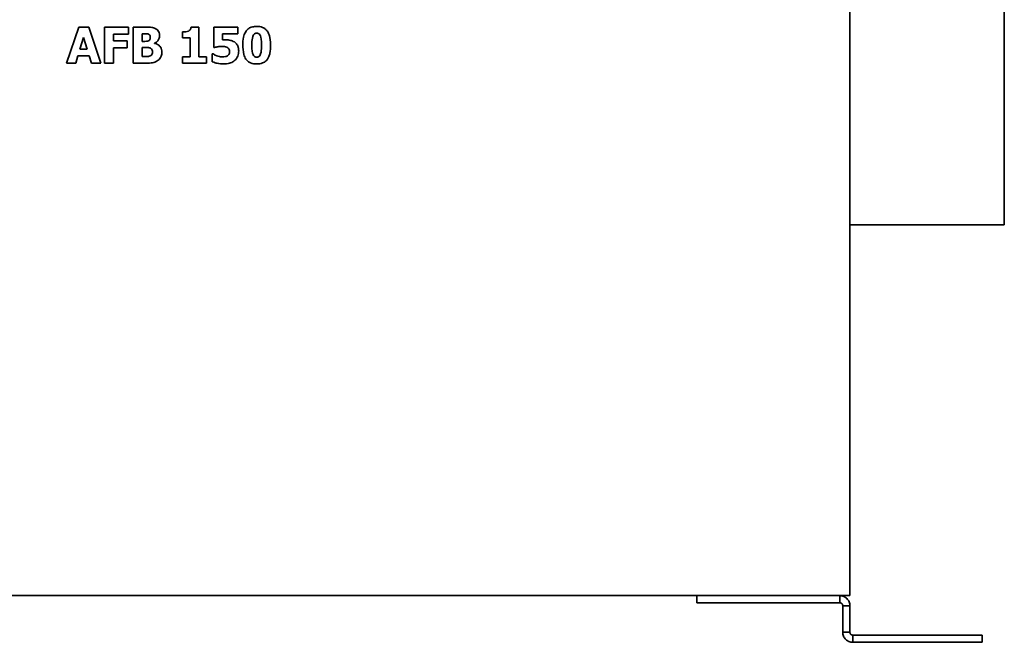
# Model space of a CAD drawing. Header units: millimetres. Extents: x 187 to 653, y 111 to 483.
# Tile 2 of 5: x 379 to 653, y 111 to 284. Entities that reach past the tile are written whole.
import ezdxf

# ---------------------------------------------------------------- set-up
doc = ezdxf.new("R2010")
doc.units = ezdxf.units.MM
doc.header["$LTSCALE"] = 2
doc.layers.add('Krawędzie widoczne(ISO)', color=7, linetype='Continuous', lineweight=35, true_color=0x262659)

msp = doc.modelspace()

# ---------------------------------------------------------------- linework, layer by layer
at = {"layer": 'Krawędzie widoczne(ISO)'}
for p, q in [((610, 461.23), (610, 123.73)), ((652.9, 226.73), (652.9, 376.73)), ((395.74, 281.66), (392.36, 271.66)), ((398.48, 281.66), (395.74, 281.66)), ((401.85, 271.66), (398.48, 281.66)), ((409.55, 281.66), (402.85, 281.66)), ((402.85, 281.66), (402.85, 271.66)), ((405.35, 279.75), (409.55, 279.75)), ((405.35, 277.87), (405.35, 279.75)), ((409.55, 279.75), (409.55, 281.66)), ((414.37, 281.66), (410.84, 281.66)), ((410.84, 281.66), (410.84, 271.66)), ((413.34, 277.71), (413.34, 279.83)), ((413.34, 279.83), (413.51, 279.83)), ((424.58, 280.32), (424.58, 278.69)), ((429.12, 281.68), (426.94, 281.68)), ((429.12, 273.4), (429.12, 281.68)), ((439.89, 281.66), (433.26, 281.66)), ((433.26, 281.66), (433.26, 276.04)), ((435.63, 278.11), (435.63, 279.77)), ((435.63, 279.77), (439.89, 279.77)), ((439.89, 279.77), (439.89, 281.66)), ((396.04, 275.51), (397.07, 278.82)), ((397.07, 278.82), (398.09, 275.51)), ((409.21, 277.87), (405.35, 277.87)), ((409.21, 275.96), (409.21, 277.87)), ((413.65, 277.71), (413.34, 277.71)), ((416.79, 277.14), (416.79, 277.19)), ((424.58, 278.69), (426.68, 278.69)), ((426.68, 278.69), (426.68, 273.4)), ((394.87, 271.66), (395.5, 273.7)), ((395.5, 273.7), (398.65, 273.7)), ((398.09, 275.51), (396.04, 275.51)), ((398.65, 273.7), (399.27, 271.66)), ((405.35, 275.96), (409.21, 275.96)), ((405.35, 271.66), (405.35, 275.96)), ((413.34, 273.48), (413.34, 276)), ((413.34, 276), (413.8, 276)), ((433.05, 274.23), (432.83, 274.23)), ((432.83, 274.23), (432.83, 272.05)), ((433.26, 276.04), (433.48, 276.04)), ((392.36, 271.66), (394.87, 271.66)), ((399.27, 271.66), (401.85, 271.66)), ((402.85, 271.66), (405.35, 271.66)), ((410.84, 271.66), (414.84, 271.66)), ((413.48, 273.48), (413.34, 273.48)), ((424.58, 273.4), (424.58, 271.66)), ((426.68, 273.4), (424.58, 273.4)), ((424.58, 271.66), (431.18, 271.66)), ((431.18, 273.4), (429.12, 273.4)), ((431.18, 271.66), (431.18, 273.4)), ((610, 226.73), (652.9, 226.73)), ((610, 123.73), (230, 123.73)), ((567.47, 123.73), (567.47, 121.73)), ((607.2, 122.61), (607.2, 123.73)), ((569.22, 121.73), (567.47, 121.73)), ((569.22, 121.73), (584.52, 121.73)), ((592.03, 121.73), (584.52, 121.73)), ((592.03, 121.73), (607.2, 121.73)), ((607.2, 121.73), (607.2, 122.61)), ((608, 120.93), (608, 113.57)), ((608.88, 120.93), (608, 120.93)), ((610, 120.93), (608.88, 120.93)), ((610, 113.57), (610, 120.93)), ((608, 113.57), (609.12, 113.57)), ((609.12, 113.57), (610, 113.57)), ((610.8, 112.77), (610.8, 111.89)), ((611.8, 112.77), (610.8, 112.77)), ((611.8, 112.77), (614.63, 112.77)), ((614.63, 112.77), (623.12, 112.77)), ((645.04, 112.77), (623.12, 112.77)), ((645.04, 112.77), (646.79, 112.77)), ((646.79, 110.77), (646.79, 112.77)), ((610.8, 111.89), (610.8, 110.77)), ((610.8, 110.77), (611.8, 110.77)), ((611.8, 110.77), (614.63, 110.77)), ((623.12, 110.77), (614.63, 110.77)), ((623.12, 110.77), (645.04, 110.77)), ((646.79, 110.77), (645.04, 110.77))]:
    msp.add_line(p, q, dxfattribs=at)
for points, knots in [([(445.17, 281.86), (444.77, 281.86), (444.37, 281.82), (443.54, 281.62), (443.23, 281.46), (442.69, 281.13), (442.42, 280.86), (442.2, 280.55)], [-0.2564597, -0.2564597, -0.2564597, -0.2564597, -0.1908147, -0.1908147, -0.1161313, -0.1161313, 0, 0, 0, 0]), ([(448.15, 280.51), (447.99, 280.75), (447.79, 280.96), (447.34, 281.33), (447.09, 281.48), (446.3, 281.79), (445.72, 281.86), (445.17, 281.86)], [-0.3410864, -0.3410864, -0.3410864, -0.3410864, -0.2530415, -0.2530415, -0.1659078, -0.1659078, 0, 0, 0, 0]), ([(413.51, 279.83), (413.9, 279.83), (414.29, 279.86), (414.82, 279.8), (414.97, 279.77), (415.1, 279.7)], [-0.1613504, -0.1613504, -0.1613504, -0.1613504, -0.0445187, -0.0445187, 0, 0, 0, 0]), ([(417.1, 281.22), (416.65, 281.46), (416.25, 281.54), (415.58, 281.64), (414.93, 281.66), (414.37, 281.66)], [-0.2510873, -0.2510873, -0.2510873, -0.2510873, -0.1699384, -0.1699384, 0, 0, 0, 0]), ([(415.1, 279.7), (415.16, 279.68), (415.21, 279.65), (415.3, 279.59), (415.34, 279.55), (415.39, 279.49), (415.48, 279.39), (415.59, 279.09), (415.61, 278.97), (415.61, 278.84)], [-0.3337356, -0.3337356, -0.3337356, -0.3337356, -0.2133127, -0.2133127, -0.0961242, -0.0961242, -0.0385063, -0.0385063, 0, 0, 0, 0]), ([(416.79, 277.19), (417.06, 277.3), (417.3, 277.46), (417.74, 277.89), (417.89, 278.16), (418.11, 278.69), (418.17, 279), (418.17, 279.33)], [-0.2355892, -0.2355892, -0.2355892, -0.2355892, -0.1716919, -0.1716919, -0.0982291, -0.0982291, 0, 0, 0, 0]), ([(418.17, 279.33), (418.17, 279.61), (418.13, 279.88), (417.97, 280.34), (417.87, 280.55), (417.54, 280.94), (417.33, 281.1), (417.1, 281.22)], [-0.2538117, -0.2538117, -0.2538117, -0.2538117, -0.1538307, -0.1538307, -0.0786347, -0.0786347, 0, 0, 0, 0]), ([(426.23, 280.57), (425.97, 280.45), (425.65, 280.4), (425.19, 280.34), (424.89, 280.32), (424.58, 280.32)], [-0.1377171, -0.1377171, -0.1377171, -0.1377171, -0.0923789, -0.0923789, 0, 0, 0, 0]), ([(426.94, 281.68), (426.92, 281.53), (426.89, 281.38), (426.81, 281.14), (426.75, 281.02), (426.52, 280.75), (426.39, 280.65), (426.23, 280.57)], [-0.1805507, -0.1805507, -0.1805507, -0.1805507, -0.1030305, -0.1030305, -0.0523874, -0.0523874, 0, 0, 0, 0]), ([(442.2, 280.55), (441.78, 279.95), (441.6, 279.32), (441.36, 278.2), (441.31, 277.4), (441.31, 276.66)], [-0.3419162, -0.3419162, -0.3419162, -0.3419162, -0.221338, -0.221338, 0, 0, 0, 0]), ([(443.83, 276.65), (443.83, 277.32), (443.86, 278.03), (444.03, 279), (444.12, 279.23), (444.25, 279.5), (444.34, 279.63), (444.53, 279.82), (444.63, 279.89), (444.88, 279.99), (445.02, 280.01), (445.17, 280.01)], [-0.2437105, -0.2437105, -0.2437105, -0.2437105, -0.1738843, -0.1738843, -0.1249438, -0.1249438, -0.0810943, -0.0810943, -0.043513, -0.043513, 0, 0, 0, 0]), ([(445.17, 280.01), (445.25, 280.01), (445.33, 280.01), (445.47, 279.98), (445.54, 279.96), (445.73, 279.87), (445.83, 279.8), (446.04, 279.58), (446.13, 279.42), (446.36, 278.85), (446.5, 278.13), (446.5, 276.66)], [-0.896142, -0.896142, -0.896142, -0.896142, -0.8178835, -0.8178835, -0.7445063, -0.7445063, -0.6163012, -0.6163012, -0.4415741, -0.4415741, 0, 0, 0, 0]), ([(449.02, 276.66), (449.02, 277.82), (448.89, 278.65), (448.6, 279.68), (448.42, 280.12), (448.15, 280.51)], [-0.3202289, -0.3202289, -0.3202289, -0.3202289, -0.1410368, -0.1410368, 0, 0, 0, 0]), ([(415.09, 277.87), (414.92, 277.79), (414.74, 277.73), (414.25, 277.71), (413.95, 277.71), (413.65, 277.71)], [-0.1459302, -0.1459302, -0.1459302, -0.1459302, -0.0899596, -0.0899596, 0, 0, 0, 0]), ([(415.61, 278.84), (415.61, 278.66), (415.59, 278.49), (415.49, 278.23), (415.45, 278.15), (415.3, 277.99), (415.2, 277.92), (415.09, 277.87)], [-0.1159601, -0.1159601, -0.1159601, -0.1159601, -0.0659122, -0.0659122, -0.0365175, -0.0365175, 0, 0, 0, 0]), ([(418.83, 274.72), (418.83, 274.98), (418.81, 275.24), (418.68, 275.71), (418.59, 275.92), (418.28, 276.39), (418.04, 276.59), (417.53, 276.93), (417.17, 277.07), (416.79, 277.14)], [-0.2816602, -0.2816602, -0.2816602, -0.2816602, -0.2301185, -0.2301185, -0.1838625, -0.1838625, -0.1156884, -0.1156884, 0, 0, 0, 0]), ([(436.55, 278.14), (436.4, 278.14), (436.17, 278.13), (435.96, 278.13), (435.79, 278.12), (435.63, 278.11)], [-0.06406716, -0.06406716, -0.06406716, -0.06406716, -0.0468181, -0.0468181, 0, 0, 0, 0]), ([(438.96, 277.55), (438.55, 277.81), (438.14, 277.93), (437.44, 278.1), (436.99, 278.14), (436.55, 278.14)], [-0.2154201, -0.2154201, -0.2154201, -0.2154201, -0.1337435, -0.1337435, 0, 0, 0, 0]), ([(440.16, 275.04), (440.16, 275.38), (440.13, 275.72), (439.98, 276.27), (439.88, 276.55), (439.49, 277.13), (439.25, 277.36), (438.96, 277.55)], [-0.3681157, -0.3681157, -0.3681157, -0.3681157, -0.2102834, -0.2102834, -0.1023308, -0.1023308, 0, 0, 0, 0]), ([(441.31, 276.66), (441.31, 275.95), (441.36, 274.92), (441.73, 273.59), (441.92, 273.16), (442.19, 272.78)], [-0.4156061, -0.4156061, -0.4156061, -0.4156061, -0.1401042, -0.1401042, 0, 0, 0, 0]), ([(445.17, 273.29), (445.09, 273.29), (445.01, 273.3), (444.86, 273.33), (444.8, 273.35), (444.61, 273.43), (444.51, 273.51), (444.3, 273.73), (444.21, 273.89), (443.95, 274.52), (443.83, 275.29), (443.83, 276.65)], [-0.7847836, -0.7847836, -0.7847836, -0.7847836, -0.7206226, -0.7206226, -0.6603192, -0.6603192, -0.5541289, -0.5541289, -0.4076012, -0.4076012, 0, 0, 0, 0]), ([(446.5, 276.66), (446.5, 275.98), (446.47, 275.28), (446.29, 274.31), (446.21, 274.08), (446.07, 273.8), (445.99, 273.67), (445.79, 273.49), (445.69, 273.42), (445.45, 273.32), (445.31, 273.29), (445.17, 273.29)], [-0.2452778, -0.2452778, -0.2452778, -0.2452778, -0.1731631, -0.1731631, -0.1231487, -0.1231487, -0.0793243, -0.0793243, -0.0423608, -0.0423608, 0, 0, 0, 0]), ([(448.14, 272.76), (448.3, 272.99), (448.44, 273.24), (448.7, 273.87), (448.77, 274.21), (448.97, 275.12), (449.02, 275.91), (449.02, 276.66)], [-0.3135265, -0.3135265, -0.3135265, -0.3135265, -0.2770565, -0.2770565, -0.2238181, -0.2238181, 0, 0, 0, 0]), ([(415.58, 273.68), (415.19, 273.5), (414.91, 273.49), (414.36, 273.48), (413.81, 273.48), (413.48, 273.48)], [-0.1572551, -0.1572551, -0.1572551, -0.1572551, -0.0989434, -0.0989434, 0, 0, 0, 0]), ([(413.8, 276), (414.23, 276), (414.67, 276.02), (415.23, 275.97), (415.37, 275.94), (415.49, 275.9)], [-0.169666, -0.169666, -0.169666, -0.169666, -0.0388334, -0.0388334, 0, 0, 0, 0]), ([(415.49, 275.9), (415.59, 275.86), (415.68, 275.82), (415.84, 275.71), (415.92, 275.65), (416.07, 275.48), (416.13, 275.38), (416.22, 275.12), (416.24, 274.94), (416.24, 274.76)], [-0.1267007, -0.1267007, -0.1267007, -0.1267007, -0.103986, -0.103986, -0.083373, -0.083373, -0.0522346, -0.0522346, 0, 0, 0, 0]), ([(416.24, 274.76), (416.24, 274.58), (416.21, 274.4), (416.07, 274.07), (415.99, 273.97), (415.84, 273.82), (415.72, 273.74), (415.58, 273.68)], [-0.08475822, -0.08475822, -0.08475822, -0.08475822, -0.06442096, -0.06442096, -0.04440309, -0.04440309, 0, 0, 0, 0]), ([(417.79, 272.48), (417.98, 272.62), (418.14, 272.78), (418.4, 273.13), (418.53, 273.34), (418.77, 273.95), (418.83, 274.33), (418.83, 274.72)], [-0.2824648, -0.2824648, -0.2824648, -0.2824648, -0.1951133, -0.1951133, -0.1165201, -0.1165201, 0, 0, 0, 0]), ([(434.1, 273.71), (433.72, 273.85), (433.54, 273.96), (433.34, 274.07), (433.2, 274.16), (433.05, 274.23)], [-0.06923399, -0.06923399, -0.06923399, -0.06923399, -0.04870678, -0.04870678, 0, 0, 0, 0]), ([(433.48, 276.04), (433.77, 276.12), (434.08, 276.18), (434.73, 276.29), (435.09, 276.32), (435.45, 276.32)], [-0.200337, -0.200337, -0.200337, -0.200337, -0.1080786, -0.1080786, 0, 0, 0, 0]), ([(435.64, 273.38), (435.2, 273.38), (434.93, 273.45), (434.58, 273.54), (434.34, 273.62), (434.1, 273.71)], [-0.1089994, -0.1089994, -0.1089994, -0.1089994, -0.076256, -0.076256, 0, 0, 0, 0]), ([(435.45, 276.32), (435.72, 276.32), (436.19, 276.29), (436.74, 276.16), (436.94, 276.08), (437.11, 275.96)], [-0.168225, -0.168225, -0.168225, -0.168225, -0.063932, -0.063932, 0, 0, 0, 0]), ([(437.21, 273.84), (437.12, 273.75), (437.01, 273.68), (436.71, 273.53), (436.55, 273.49), (436.21, 273.42), (435.92, 273.38), (435.64, 273.38)], [-0.1178512, -0.1178512, -0.1178512, -0.1178512, -0.1045865, -0.1045865, -0.084494, -0.084494, 0, 0, 0, 0]), ([(437.11, 275.96), (437.21, 275.9), (437.3, 275.82), (437.43, 275.66), (437.5, 275.56), (437.62, 275.28), (437.64, 275.11), (437.64, 274.95)], [-0.1449191, -0.1449191, -0.1449191, -0.1449191, -0.0916879, -0.0916879, -0.0491725, -0.0491725, 0, 0, 0, 0]), ([(437.64, 274.95), (437.64, 274.82), (437.63, 274.7), (437.59, 274.42), (437.54, 274.33), (437.45, 274.12), (437.34, 273.97), (437.21, 273.84)], [-0.07807023, -0.07807023, -0.07807023, -0.07807023, -0.06841868, -0.06841868, -0.05579894, -0.05579894, 0, 0, 0, 0]), ([(439.1, 272.45), (439.27, 272.61), (439.43, 272.78), (439.73, 273.22), (439.83, 273.44), (440.08, 274.06), (440.16, 274.55), (440.16, 275.04)], [-0.2363926, -0.2363926, -0.2363926, -0.2363926, -0.1982509, -0.1982509, -0.1498235, -0.1498235, 0, 0, 0, 0]), ([(414.84, 271.66), (415.61, 271.66), (416.15, 271.73), (417.01, 271.97), (417.42, 272.18), (417.79, 272.48)], [-0.2680465, -0.2680465, -0.2680465, -0.2680465, -0.1418882, -0.1418882, 0, 0, 0, 0]), ([(432.83, 272.05), (433.34, 271.83), (433.93, 271.69), (434.77, 271.5), (435.45, 271.45), (436.08, 271.45)], [-0.2576874, -0.2576874, -0.2576874, -0.2576874, -0.1881288, -0.1881288, 0, 0, 0, 0]), ([(436.08, 271.45), (437.07, 271.45), (437.62, 271.62), (438.35, 271.9), (438.75, 272.14), (439.1, 272.45)], [-0.2338096, -0.2338096, -0.2338096, -0.2338096, -0.1407678, -0.1407678, 0, 0, 0, 0]), ([(442.19, 272.78), (442.35, 272.54), (442.54, 272.34), (442.98, 271.98), (443.23, 271.84), (444.01, 271.52), (444.6, 271.45), (445.17, 271.45)], [-0.338606, -0.338606, -0.338606, -0.338606, -0.2541511, -0.2541511, -0.1697936, -0.1697936, 0, 0, 0, 0]), ([(445.17, 271.45), (445.57, 271.45), (445.98, 271.48), (446.62, 271.64), (446.97, 271.75), (447.65, 272.18), (447.92, 272.45), (448.14, 272.76)], [-0.4410357, -0.4410357, -0.4410357, -0.4410357, -0.2415219, -0.2415219, -0.1151326, -0.1151326, 0, 0, 0, 0]), ([(607.2, 123.73), (607.57, 123.73), (607.94, 123.66), (608.62, 123.37), (608.92, 123.17), (609.44, 122.65), (609.65, 122.34), (609.93, 121.66), (610, 121.3), (610, 120.93)], [0, 0, 0, 0, 0.1113973, 0.1113973, 0.2218681, 0.2218681, 0.3323097, 0.3323097, 0.4436983, 0.4436983, 0.4436983, 0.4436983]), ([(608, 120.93), (608, 120.94), (608, 120.96), (608, 120.97), (608, 120.99), (608, 121), (608, 121.02), (607.99, 121.03), (607.99, 121.04), (607.99, 121.06), (607.99, 121.07), (607.98, 121.09), (607.98, 121.1), (607.98, 121.11), (607.98, 121.13), (607.97, 121.14), (607.97, 121.16), (607.96, 121.17), (607.96, 121.18), (607.95, 121.2), (607.95, 121.21), (607.94, 121.22), (607.94, 121.24), (607.93, 121.25), (607.93, 121.27), (607.92, 121.28), (607.91, 121.29), (607.91, 121.3), (607.9, 121.32), (607.89, 121.33), (607.89, 121.34), (607.88, 121.35), (607.87, 121.37), (607.86, 121.38), (607.86, 121.39), (607.85, 121.4), (607.84, 121.41), (607.83, 121.42), (607.82, 121.44), (607.81, 121.45), (607.8, 121.46), (607.79, 121.47), (607.78, 121.48), (607.77, 121.49), (607.76, 121.5), (607.75, 121.51), (607.74, 121.52), (607.74, 121.52), (607.73, 121.53), (607.73, 121.53), (607.72, 121.54), (607.72, 121.54), (607.71, 121.55), (607.7, 121.56), (607.69, 121.57), (607.68, 121.57), (607.66, 121.58), (607.65, 121.59), (607.64, 121.6), (607.63, 121.61), (607.61, 121.61), (607.6, 121.62), (607.59, 121.63), (607.58, 121.64), (607.56, 121.64), (607.55, 121.65), (607.54, 121.66), (607.52, 121.66), (607.51, 121.67), (607.5, 121.67), (607.49, 121.68), (607.49, 121.68), (607.48, 121.68), (607.47, 121.68), (607.47, 121.69), (607.46, 121.69), (607.44, 121.69), (607.43, 121.7), (607.42, 121.7), (607.4, 121.7), (607.39, 121.71), (607.37, 121.71), (607.36, 121.71), (607.34, 121.72), (607.33, 121.72), (607.32, 121.72), (607.3, 121.72), (607.29, 121.73), (607.27, 121.73), (607.26, 121.73), (607.24, 121.73), (607.23, 121.73), (607.21, 121.73), (607.2, 121.73)], [0, 0, 0, 0, 0.0047728, 0.0047728, 0.0047728, 0.0095512, 0.0095512, 0.0095512, 0.0143301, 0.0143301, 0.0143301, 0.0191047, 0.0191047, 0.0191047, 0.0238701, 0.0238701, 0.0238701, 0.0286216, 0.0286216, 0.0286216, 0.0333544, 0.0333544, 0.0333544, 0.0382298, 0.0382298, 0.0382298, 0.0427614, 0.0427614, 0.0427614, 0.0474593, 0.0474593, 0.0474593, 0.0521542, 0.0521542, 0.0521542, 0.0568425, 0.0568425, 0.0568425, 0.0615206, 0.0615206, 0.0615206, 0.0661851, 0.0661851, 0.0661851, 0.0708326, 0.0708326, 0.0708326, 0.0744107, 0.0744107, 0.0744107, 0.0754605, 0.0754605, 0.0754605, 0.080083, 0.080083, 0.080083, 0.0847043, 0.0847043, 0.0847043, 0.0893209, 0.0893209, 0.0893209, 0.0939292, 0.0939292, 0.0939292, 0.0985257, 0.0985257, 0.0985257, 0.1031072, 0.1031072, 0.1031072, 0.1049061, 0.1049061, 0.1049061, 0.1076745, 0.1076745, 0.1076745, 0.112241, 0.112241, 0.112241, 0.1168056, 0.1168056, 0.1168056, 0.1213652, 0.1213652, 0.1213652, 0.125917, 0.125917, 0.125917, 0.1304582, 0.1304582, 0.1304582, 0.1349859, 0.1349859, 0.1349859, 0.1349859]), ([(610.8, 110.77), (610.44, 110.77), (610.08, 110.84), (609.41, 111.11), (609.1, 111.31), (608.58, 111.83), (608.37, 112.14), (608.08, 112.82), (608, 113.19), (608, 113.57)], [0, 0, 0, 0, 0.1219861, 0.1219861, 0.243369, 0.243369, 0.3653617, 0.3653617, 0.48689, 0.48689, 0.48689, 0.48689]), ([(610, 113.57), (610, 113.55), (610, 113.54), (610, 113.52), (610, 113.51), (610, 113.49), (610.01, 113.48), (610.01, 113.46), (610.01, 113.45), (610.01, 113.43), (610.01, 113.42), (610.02, 113.4), (610.02, 113.39), (610.02, 113.38), (610.03, 113.36), (610.03, 113.35), (610.04, 113.33), (610.04, 113.32), (610.04, 113.31), (610.04, 113.31), (610.04, 113.31), (610.05, 113.3), (610.05, 113.29), (610.06, 113.28), (610.06, 113.26), (610.07, 113.25), (610.07, 113.23), (610.08, 113.22), (610.09, 113.21), (610.09, 113.19), (610.1, 113.18), (610.11, 113.17), (610.11, 113.16), (610.12, 113.14), (610.13, 113.13), (610.14, 113.12), (610.15, 113.11), (610.16, 113.1), (610.16, 113.08), (610.17, 113.07), (610.18, 113.06), (610.19, 113.05), (610.2, 113.04), (610.21, 113.03), (610.22, 113.02), (610.23, 113.01), (610.24, 113), (610.25, 112.99), (610.26, 112.98), (610.27, 112.97), (610.28, 112.96), (610.3, 112.95), (610.31, 112.94), (610.32, 112.93), (610.33, 112.92), (610.33, 112.92), (610.33, 112.92), (610.34, 112.92), (610.35, 112.91), (610.36, 112.9), (610.36, 112.9), (610.38, 112.89), (610.39, 112.88), (610.4, 112.88), (610.41, 112.87), (610.43, 112.86), (610.44, 112.86), (610.45, 112.85), (610.46, 112.84), (610.48, 112.84), (610.49, 112.83), (610.5, 112.83), (610.52, 112.82), (610.53, 112.82), (610.54, 112.81), (610.56, 112.81), (610.57, 112.8), (610.58, 112.8), (610.6, 112.8), (610.61, 112.79), (610.62, 112.79), (610.64, 112.79), (610.65, 112.78), (610.66, 112.78), (610.68, 112.78), (610.69, 112.78), (610.7, 112.78), (610.72, 112.77), (610.73, 112.77), (610.75, 112.77), (610.76, 112.77), (610.77, 112.77), (610.79, 112.77), (610.8, 112.77)], [0, 0, 0, 0, 0.0078163, 0.0078163, 0.0078163, 0.0156656, 0.0156656, 0.0156656, 0.0235447, 0.0235447, 0.0235447, 0.0314507, 0.0314507, 0.0314507, 0.0393801, 0.0393801, 0.0393801, 0.0456978, 0.0456978, 0.0456978, 0.0473294, 0.0473294, 0.0473294, 0.0552907, 0.0552907, 0.0552907, 0.0632562, 0.0632562, 0.0632562, 0.0712194, 0.0712194, 0.0712194, 0.0791739, 0.0791739, 0.0791739, 0.0871132, 0.0871132, 0.0871132, 0.0950308, 0.0950308, 0.0950308, 0.1029204, 0.1029204, 0.1029204, 0.1107759, 0.1107759, 0.1107759, 0.1185913, 0.1185913, 0.1185913, 0.1263609, 0.1263609, 0.1263609, 0.1340793, 0.1340793, 0.1340793, 0.1356977, 0.1356977, 0.1356977, 0.1417721, 0.1417721, 0.1417721, 0.1495008, 0.1495008, 0.1495008, 0.1572621, 0.1572621, 0.1572621, 0.1650505, 0.1650505, 0.1650505, 0.1728601, 0.1728601, 0.1728601, 0.1811091, 0.1811091, 0.1811091, 0.1885372, 0.1885372, 0.1885372, 0.1964318, 0.1964318, 0.1964318, 0.2043573, 0.2043573, 0.2043573, 0.2123021, 0.2123021, 0.2123021, 0.2202542, 0.2202542, 0.2202542, 0.2282011, 0.2282011, 0.2282011, 0.2282011])]:
    msp.add_open_spline(points, degree=3, knots=knots, dxfattribs=at)

doc.saveas('drawing.dxf')
